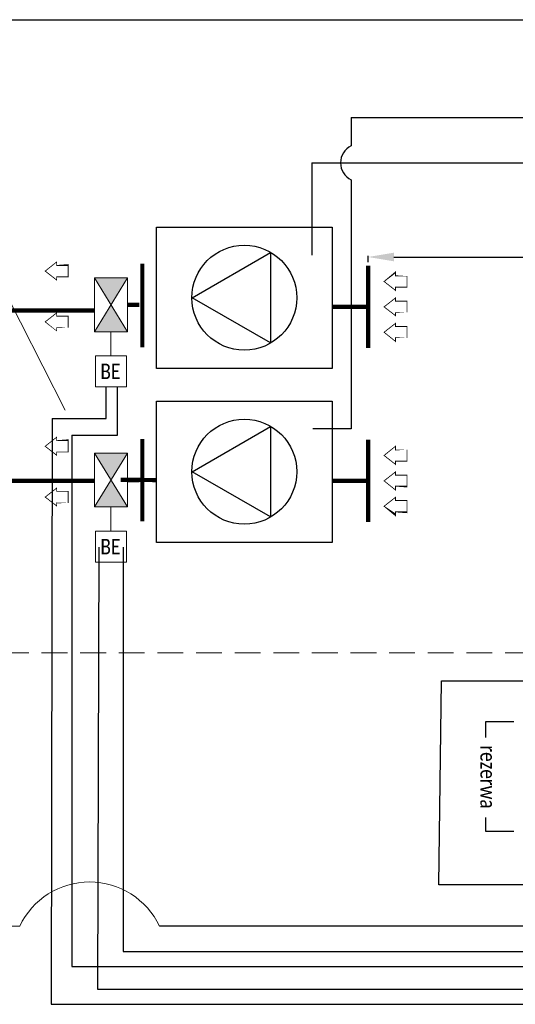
# Model space of a CAD drawing. Header units: millimetres. Extents: x 509 to 36614, y 492 to 3401.
# Tile 25 of 41: x 25214 to 25791, y 2254 to 3401. Entities that reach past the tile are written whole.
import ezdxf
from ezdxf.enums import TextEntityAlignment as Align

# ---------------------------------------------------------------- set-up
doc = ezdxf.new("R2010")
doc.units = ezdxf.units.MM
doc.linetypes.add('BUR', pattern=[4.5, 3, -1.5])
for name, color, linetype, lineweight in [('CP_FRAME', 217, 'Continuous', 70), ('mcr klapa FID S_V', 30, 'Continuous', 18), ('mcr opis', 7, 'Continuous', 18), ('oddymianie', 5, 'Continuous', 20), ('ściany nośne', 1, 'Continuous', 25)]:
    doc.layers.add(name, color=color, linetype=linetype, lineweight=lineweight)
for name, color, linetype in [('mapp-system', 7, 'Continuous'), ('mapp-system @ 1', 7, 'Continuous'), ('mcr_nawiew', 160, 'Continuous'), ('mcr_wentylator i akcesoria', 7, 'Continuous')]:
    doc.layers.add(name, color=color, linetype=linetype)
doc.styles.add('CALIBRI', font='calibri.ttf')
doc.styles.get("Standard").update_dxf_attribs({"font": 'ARIAL.TTF'})
doc.dimstyles.new('Annotative', dxfattribs={"dimscale": 0, "dimtxt": 2.5, "dimasz": 2.5, "dimexe": 1.25, "dimexo": 0.625, "dimtad": 1, "dimtxsty": 'Standard', "dimcen": 2.5, "dimadec": 0, "dimazin": 0, "dimtfac": 1, "dimtmove": 0, "dimatfit": 3, "dimfxl": 0, "dimarcsym": 0})

# ---------------------------------------------------------------- blocks, each defined once
blk = doc.blocks.new('klapa fid s symbol')
at = {"layer": 'mcr klapa FID S_V', "lineweight": 0}
h = blk.add_hatch(color=256, dxfattribs=at)
h.dxf.hatch_style = 1
h.paths.add_polyline_path([(283891.4603000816, -103318.8085363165), (284274.1223166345, -103318.8085363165), (284082.7913083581, -103632.241360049)])
h.paths.add_polyline_path([(283891.4603000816, -103945.6741837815), (284082.7913083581, -103632.241360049), (284274.1223166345, -103945.6741837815)])
at = {"layer": 'mcr klapa FID S_V'}
for p, q in [((283891.4603000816, -103945.6741837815), (284274.1223166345, -103318.8085363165)), ((283891.4603000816, -103318.8085363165), (284274.1223166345, -103945.6741837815))]:
    blk.add_line(p, q, dxfattribs=at)
at = {"layer": 'mcr klapa FID S_V', "lineweight": 0}
blk.add_line((284082.7913083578, -104227.3180869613), (284082.7913083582, -103945.6741837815), dxfattribs=at)
at = {"layer": 'mcr klapa FID S_V'}
blk.add_lwpolyline([(283891.4603000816, -103945.6741837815), (283891.4603000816, -103318.8085363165), (284274.1223166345, -103318.8085363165), (284274.1223166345, -103945.6741837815)], close=True, dxfattribs=at)
at = {"layer": 'mcr klapa FID S_V', "lineweight": 0}
blk.add_lwpolyline([(283902.791308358, -104227.3180869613), (283902.791308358, -104587.3180869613), (284262.7913083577, -104587.3180869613), (284262.7913083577, -104227.3180869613)], close=True, dxfattribs=at)
at = {"layer": 'mcr klapa FID S_V', "lineweight": 0, "style": 'CALIBRI', "width": 0.8000000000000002}
blk.add_text('BE', height=180, dxfattribs=at).set_placement((284076.2295076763, -104407.3180869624), align=Align.MIDDLE_CENTER)
blk = doc.blocks.new('*D382')
at = {"layer": 'Defpoints', "color": 0}
for p in [(26538.6201961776, 3124.322774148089), (25619.59372620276, 3116.264934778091), (26538.6201961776, 2857.427776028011)]:
    blk.add_point(p, dxfattribs=at)
at = {"layer": 'mapp-system', "color": 0, "lineweight": -2}
for p, q in [((25619.59372620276, 3118.264934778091), (25619.59372620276, 3125.572774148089)), ((25649.59372620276, 3124.322774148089), (26508.6201961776, 3124.322774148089)), ((26538.6201961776, 2859.427776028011), (26538.6201961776, 3125.572774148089))]:
    blk.add_line(p, q, dxfattribs=at)
at = {"layer": 'mapp-system', "color": 0}
for points in [[(25649.59372620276, 3129.322774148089), (25649.59372620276, 3119.322774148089), (25619.59372620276, 3124.322774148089)], [(26508.6201961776, 3119.322774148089), (26508.6201961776, 3129.322774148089), (26538.6201961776, 3124.322774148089)]]:
    blk.add_solid(points, dxfattribs=at)
at = {"layer": 'mapp-system', "color": 0, "insert": (26079.10696119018, 3144.346648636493), "char_height": 25, "attachment_point": 5}
blk.add_mtext('\\A1;min. 5,00 m', dxfattribs=at)

msp = doc.modelspace()

# ---------------------------------------------------------------- linework, layer by layer
at = {"layer": 'CP_FRAME', "color": 7, "linetype": 'BUR', "lineweight": 18, "ltscale": 10}
msp.add_lwpolyline([(27609.21253567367, 2663.283291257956), (24747.5937178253, 2663.283291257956)], dxfattribs=at)
at = {"layer": 'mapp-system'}
for p, q in [((25789.27525806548, 2583.197395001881), (25756.31176202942, 2583.197395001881)), ((25756.31176202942, 2583.197395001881), (25756.31176202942, 2564.742480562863)), ((25756.31176202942, 2471.654292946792), (25756.31176202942, 2455.92409099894)), ((25756.31176202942, 2455.92409099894), (25789.27525806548, 2455.92409099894))]:
    msp.add_line(p, q, dxfattribs=at)
at = {"layer": 'mapp-system', "color": 7}
msp.add_line((26436.5296385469, 2345.127273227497), (25376.58559098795, 2345.127273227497), dxfattribs=at)
at = {"layer": 'mapp-system', "extrusion": (0, 0, -1)}
for points in [[(-25599.91113221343, 3286.675657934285), (-27272.85946451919, 3286.675657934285), (-27272.85946451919, 2321.343215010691)], [(-25599.91113221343, 3286.675657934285), (-25599.91113221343, 3286.675657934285), (-25599.91113221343, 3253.653075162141)], [(-25554.05756827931, 3233.949632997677), (-27230.92051876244, 3233.949632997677), (-27230.92051876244, 2371.627423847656)], [(-25554.05756827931, 3233.949632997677), (-25554.05756827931, 3233.949632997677), (-25554.05756827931, 3126.421927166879)], [(-25599.91113221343, 3214.368537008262), (-25599.91113221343, 2924.26625293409)], [(-25251.55292983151, 2936.375857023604), (-25250.15732637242, 2254.155195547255), (-26436.5296385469, 2254.155195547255)], [(-25599.91113221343, 2924.26625293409), (-25599.91113221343, 2924.26625293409), (-25555.20602930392, 2924.26625293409)], [(-25274.20136791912, 2916.874240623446), (-25274.20136791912, 2298.161628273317), (-26436.5296385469, 2298.161628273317)], [(-25305.80380622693, 2786.637773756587), (-25304.40820276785, 2271.67892176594), (-26436.5296385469, 2271.67892176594)], [(-25334.03643396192, 2786.637773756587), (-25334.03643396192, 2315.685354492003), (-26436.5296385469, 2315.685354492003)], [(-26436.5296385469, 2393.085849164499), (-25702.01722144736, 2393.085849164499), (-25705.30407866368, 2630.687169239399), (-25705.30407866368, 2630.687169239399), (-25705.30407866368, 2630.687169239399), (-26657.90705339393, 2630.687169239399), (-26743.24998664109, 2704.718651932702)]]:
    msp.add_lwpolyline(points, dxfattribs=at)
at = {"layer": 'mapp-system'}
for points in [[(25251.55292983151, 2936.375857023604), (25314.52484180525, 2936.375857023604), (25314.52484180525, 2973.124266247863)], [(25274.20136791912, 2916.874240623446), (25327.61676489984, 2916.874240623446), (25327.61676489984, 2973.124266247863)]]:
    msp.add_lwpolyline(points, dxfattribs=at)
at = {"layer": 'mapp-system', "color": 7}
msp.add_arc((25609.24728250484, 3234.010806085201), 21.74815938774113, 115.4221687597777, 244.5778312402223, dxfattribs=at)
at = {"layer": 'mcr opis'}
msp.add_line((25183.49358241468, 3109.398510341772), (25266.44560235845, 2945.948850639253), dxfattribs=at)
at = {"layer": 'mcr_nawiew'}
for points, const_width in [([(25269.99671398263, 3101.25898112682), (25269.9967139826, 3114.580481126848), (25256.66321398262, 3114.580481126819), (25256.66321398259, 3118.336481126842), (25243.3297139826, 3107.919731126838), (25256.66321398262, 3097.502981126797), (25256.66321398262, 3101.25898112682), (25269.99671398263, 3101.258981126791)], 1), ([(25356.51527194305, 3116.585387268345), (25356.51527194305, 3020.535587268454)], 5), ([(25356.51527194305, 3115.148695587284), (25356.51527194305, 3019.0988955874)], 5), ([(25619.59372620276, 3114.264934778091), (25619.59372620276, 3018.215134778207)], 5), ([(25664.88648785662, 3089.138108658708), (25664.88648785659, 3102.459608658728), (25651.5529878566, 3102.459608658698), (25651.55298785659, 3106.215608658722), (25638.21948785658, 3095.798858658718), (25651.55298785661, 3085.382108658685), (25651.55298785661, 3089.138108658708), (25664.88648785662, 3089.138108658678)], 1), ([(25664.88648785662, 3072.900784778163), (25664.88648785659, 3059.579284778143), (25651.5529878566, 3059.579284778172), (25651.55298785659, 3055.823284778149), (25638.21948785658, 3066.240034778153), (25651.55298785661, 3076.656784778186), (25651.55298785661, 3072.900784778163), (25664.88648785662, 3072.900784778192)], 1), ([(25300.81809056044, 3061.859135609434), (25073.00358814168, 3061.859135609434)], 5), ([(25353.05024204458, 3068.631938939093), (25339.08429221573, 3068.631938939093)], 5), ([(25619.59372620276, 3066.240034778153), (25577.7414716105, 3066.39002079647)], 5), ([(25269.99671398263, 3055.46283336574), (25269.9967139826, 3042.141333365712), (25256.66321398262, 3042.141333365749), (25256.66321398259, 3038.385333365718), (25243.3297139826, 3048.80208336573), (25256.66321398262, 3059.21883336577), (25256.66321398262, 3055.462833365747), (25269.99671398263, 3055.462833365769)], 1), ([(25664.88648785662, 3043.341960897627), (25664.88648785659, 3030.0204608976), (25651.5529878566, 3030.020460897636), (25651.55298785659, 3026.264460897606), (25638.21948785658, 3036.681210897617), (25651.55298785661, 3047.09796089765), (25651.55298785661, 3043.341960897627), (25664.88648785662, 3043.341960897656)], 1), ([(25269.99671398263, 2897.248762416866), (25269.9967139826, 2910.570262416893), (25256.66321398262, 2910.570262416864), (25256.66321398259, 2914.326262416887), (25243.3297139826, 2903.909512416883), (25256.66321398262, 2893.492762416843), (25256.66321398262, 2897.248762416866), (25269.99671398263, 2897.248762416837)], 1), ([(25356.51527194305, 2912.575168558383), (25356.51527194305, 2816.525368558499)], 5), ([(25619.59372620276, 2911.691407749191), (25619.59372620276, 2815.641607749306)], 5), ([(25664.88648785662, 2886.564581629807), (25664.88648785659, 2899.886081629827), (25651.5529878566, 2899.886081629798), (25651.55298785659, 2903.642081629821), (25638.21948785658, 2893.225331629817), (25651.55298785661, 2882.808581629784), (25651.55298785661, 2886.564581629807), (25664.88648785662, 2886.564581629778)], 1), ([(25372.98819057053, 2864.621720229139), (25331.13593597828, 2864.771706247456)], 5), ([(25353.05024204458, 2864.621720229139), (25339.08429221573, 2864.621720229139)], 5), ([(25619.59372620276, 2863.666507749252), (25577.7414716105, 2863.81649376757)], 5), ([(25664.88648785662, 2870.327257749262), (25664.88648785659, 2857.005757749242), (25651.5529878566, 2857.005757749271), (25651.55298785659, 2853.249757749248), (25638.21948785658, 2863.666507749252), (25651.55298785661, 2874.083257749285), (25651.55298785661, 2870.327257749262), (25664.88648785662, 2870.327257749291)], 1), ([(25300.81809056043, 2863.666507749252), (25073.00358814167, 2863.666507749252)], 5), ([(25269.99671398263, 2851.452614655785), (25269.9967139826, 2838.131114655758), (25256.66321398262, 2838.131114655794), (25256.66321398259, 2834.375114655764), (25243.3297139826, 2844.791864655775), (25256.66321398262, 2855.208614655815), (25256.66321398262, 2851.452614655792), (25269.99671398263, 2851.452614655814)], 1), ([(25664.88648785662, 2840.768433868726), (25664.88648785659, 2827.446933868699), (25651.5529878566, 2827.446933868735), (25651.55298785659, 2823.690933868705), (25638.21948785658, 2834.107683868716), (25651.55298785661, 2844.524433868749), (25651.55298785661, 2840.768433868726), (25664.88648785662, 2840.768433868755)], 1)]:
    msp.add_lwpolyline(points, dxfattribs=dict(at, const_width=const_width))
at = {"layer": 'mcr_wentylator i akcesoria'}
for points in [[(25372.98819057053, 2994.641872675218), (25372.98819057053, 3159.20655845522), (25577.7414716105, 3159.20655845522), (25577.7414716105, 2994.641872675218)], [(25414.67054848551, 3076.924215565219), (25505.71197239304, 3129.487006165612), (25505.71197239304, 3024.361424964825)], [(25372.98819057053, 2792.068345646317), (25372.98819057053, 2956.633031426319), (25577.7414716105, 2956.633031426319), (25577.7414716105, 2792.068345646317)], [(25414.67054848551, 2874.350688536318), (25505.71197239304, 2926.913479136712), (25505.71197239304, 2821.787897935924)]]:
    msp.add_lwpolyline(points, close=True, dxfattribs=at)
for centre in [(25475.36483109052, 3076.924215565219), (25475.36483109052, 2874.350688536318)]:
    msp.add_circle(centre, 61.07927298, dxfattribs=at)
at = {"layer": 'oddymianie', "color": 7}
msp.add_line((24906.26216949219, 2345.127273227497), (25213.59093762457, 2345.127273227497), dxfattribs=at)
msp.add_arc((25295.08826430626, 2306.309477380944), 90.26979301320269, 25.46881495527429, 154.5311850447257, dxfattribs=at)
at = {"layer": 'ściany nośne', "color": 0}
msp.add_line((23758.02434215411, 3400.645462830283), (29358.02434215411, 3400.645462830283), dxfattribs=at)

# ---------------------------------------------------------------- block references
at = {"layer": 'mcr klapa FID S_V', "xscale": 0.1, "yscale": 0.1, "zscale": 0.1}
for p in [(-3088.327939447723, 13431.856074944), (-3088.327939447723, 13227.84585623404)]:
    msp.add_blockref('klapa fid s symbol', p, dxfattribs=at)

# ---------------------------------------------------------------- texts
at = {"layer": 'mapp-system', "ltscale": 300, "style": 'CALIBRI', "width": 0.8000000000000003}
msp.add_text('rezerwa', height=18, rotation=270, dxfattribs=at).set_placement((25759.40554631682, 2518.835959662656), align=Align.MIDDLE_CENTER)

# ---------------------------------------------------------------- dimensions: what is measured, and where the dimension line sits
at = {"layer": 'mapp-system @ 1'}
dim = msp.add_linear_dim(base=(26538.6201961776, 3124.322774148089), p1=(25619.59372620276, 3116.264934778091), p2=(26538.6201961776, 2857.427776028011), text='min. 5,00 m', dimstyle='Annotative', override={"dimscale": 1, "dimtxt": 25, "dimasz": 30, "dimexo": 2, "dimgap": 5, "dimtad": 1, "dimjust": 0, "dimtxsty": 'Standard', "dimtolj": 1}, dxfattribs=at)
dim.commit()
dim.dimension.update_dxf_attribs({"geometry": '*D382', "text_midpoint": (26079.10696119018, 3124.322774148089), "dimtype": 160})

doc.saveas('drawing.dxf')
